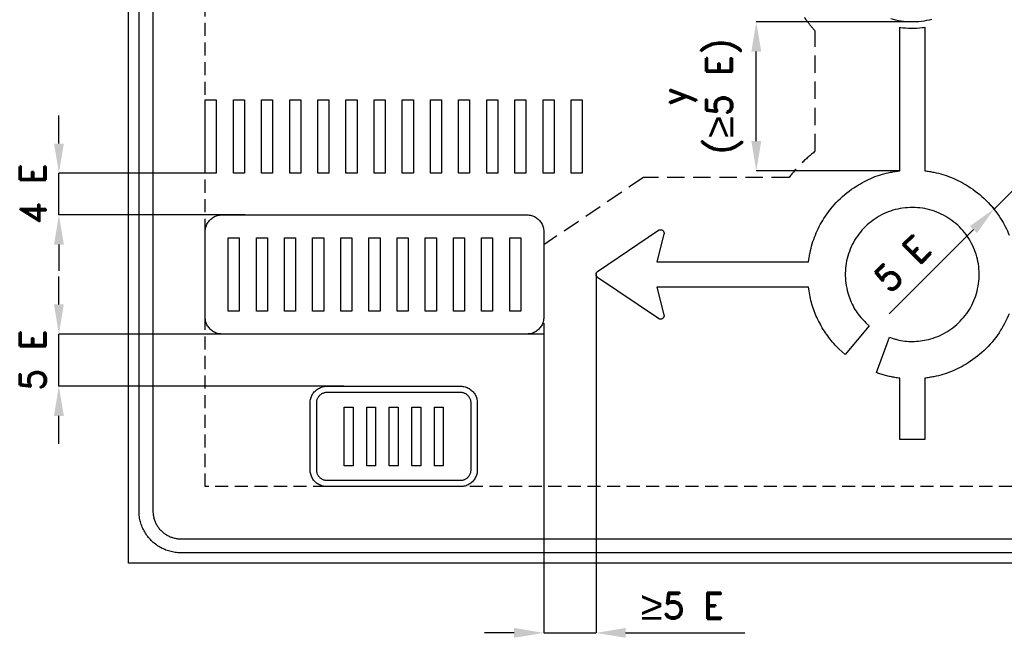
# Model space of a CAD drawing. Header units: millimetres. Extents: x -16170 to 5379, y 39 to 6923.
# Tile 1 of 6: x 13 to 2840, y 242 to 2029. Entities that reach past the tile are written whole.
import ezdxf

# ---------------------------------------------------------------- set-up
doc = ezdxf.new("R2010")
doc.units = ezdxf.units.MM
doc.header["$LTSCALE"] = 5
doc.linetypes.add('ČÁRKOVANÁX2', pattern=[1.5, 1, -0.5])
doc.layers.add('Kóty', color=2, linetype='Continuous')
doc.layers.add('Značka', color=7, linetype='Continuous')
doc.styles.get("Standard").update_dxf_attribs({"font": 'romand.shx', "height": 75})

msp = doc.modelspace()

# ---------------------------------------------------------------- linework, layer by layer
at = {"layer": 'Kóty'}
for p, q in [((2582.5, 2022.8), (2128.3, 2022.8)), ((2128.3, 1680.6), (2128.3, 1937.8)), ((125.8, 1673.7), (125.8, 1754)), ((546, 1588.7), (125.8, 1588.7)), ((2540, 1595.6), (2128.3, 1595.6)), ((2540, 1595.6), (2128.3, 1595.6)), ((2788.3, 1510.2), (2812, 1486.5)), ((660, 1468.7), (125.8, 1468.7)), ((2751.7, 1426.6), (2509.5, 1184.9)), ((126, 1383.7), (126, 1308.3)), ((125.8, 1211.7), (125.8, 1292)), ((1668.1, 1299.2), (1668.1, 268.6)), ((626.1, 1126.7), (125.7, 1126.7)), ((1518, 1126.7), (1518, 268.6)), ((944, 976.7), (125.7, 976.7)), ((125.8, 811.5), (125.8, 891.7)), ((1433, 268.7), (1348, 268.7)), ((1753.1, 268.7), (2095.3, 268.7))]:
    msp.add_line(p, q, dxfattribs=at)
for points in [[(125.8, 1468.7), (125.8, 1588.7)], [(2811.8, 1486.6), (2918, 1592.6)], [(125.7, 976.7), (125.8, 1126.7)], [(1518, 268.7), (1668.1, 268.7)]]:
    msp.add_lwpolyline(points, dxfattribs=at)
for points in [[(2114.1, 1937.8), (2142.5, 1937.8), (2128.3, 2022.8)], [(111.9, 1673.7), (140.2, 1673.7), (126, 1588.7)], [(2114.1, 1680.6), (2142.5, 1680.6), (2128.3, 1595.6)], [(2741.7, 1436.6), (2761.7, 1416.6), (2811.8, 1486.6)], [(111.9, 1383.7), (140.2, 1383.7), (126, 1468.7)], [(111.7, 1211.7), (140, 1211.7), (125.8, 1126.7)], [(111.7, 891.7), (140, 891.7), (125.8, 976.7)], [(1433, 282.9), (1433, 254.6), (1518, 268.7)], [(1753.1, 282.9), (1753.1, 254.6), (1668.1, 268.7)]]:
    msp.add_solid(points, dxfattribs=at)
at = {"layer": 'Značka', "color": 6, "linetype": 'ČÁRKOVANÁX2', "ltscale": 10}
msp.add_line((2222.2, 1576.3), (1804.1, 1576.3), dxfattribs=at)
at = {"layer": 'Značka', "color": 5}
for points in [[(326, 468.7), (326, 3693.7), (4826, 3693.7), (4826, 468.7), (326, 468.7)], [(546, 1588.7), (546, 1798.7), (577.8, 1798.7), (577.8, 1588.7), (546, 1588.7)], [(626.8, 1588.7), (626.8, 1798.7), (658.7, 1798.7), (658.7, 1588.7), (626.8, 1588.7)], [(707.7, 1588.7), (707.7, 1798.7), (739.5, 1798.7), (739.5, 1588.7), (707.7, 1588.7)], [(788.5, 1588.7), (788.5, 1798.7), (820.3, 1798.7), (820.3, 1588.7), (788.5, 1588.7)], [(869.3, 1588.7), (869.3, 1798.7), (901.2, 1798.7), (901.2, 1588.7), (869.3, 1588.7)], [(950.2, 1588.7), (950.2, 1798.7), (982, 1798.7), (982, 1588.7), (950.2, 1588.7)], [(1031, 1588.7), (1031, 1798.7), (1062.8, 1798.7), (1062.8, 1588.7), (1031, 1588.7)], [(1111.8, 1588.7), (1111.8, 1798.7), (1143.6, 1798.7), (1143.6, 1588.7), (1111.8, 1588.7)], [(1192.6, 1588.7), (1192.6, 1798.7), (1224.5, 1798.7), (1224.5, 1588.7), (1192.6, 1588.7)], [(1273.5, 1588.7), (1273.5, 1798.7), (1305.3, 1798.7), (1305.3, 1588.7), (1273.5, 1588.7)], [(1354.3, 1588.7), (1354.3, 1798.7), (1386.1, 1798.7), (1386.1, 1588.7), (1354.3, 1588.7)], [(1435.1, 1588.7), (1435.1, 1798.7), (1467, 1798.7), (1467, 1588.7), (1435.1, 1588.7)], [(1516, 1588.7), (1516, 1798.7), (1547.8, 1798.7), (1547.8, 1588.7), (1516, 1588.7)], [(1596.8, 1588.7), (1596.8, 1798.7), (1628.6, 1798.7), (1628.6, 1588.7), (1596.8, 1588.7)], [(612, 1192.8), (612, 1402.7), (643.8, 1402.7), (643.8, 1192.8), (612, 1192.8)], [(692.8, 1192.8), (692.8, 1402.7), (724.6, 1402.7), (724.6, 1192.8), (692.8, 1192.8)], [(773.6, 1192.8), (773.6, 1402.7), (805.4, 1402.7), (805.4, 1192.8), (773.6, 1192.8)], [(854.4, 1192.8), (854.4, 1402.7), (886.3, 1402.7), (886.3, 1192.8), (854.4, 1192.8)], [(935.3, 1192.8), (935.3, 1402.7), (967.1, 1402.7), (967.1, 1192.8), (935.3, 1192.8)], [(1016.1, 1192.8), (1016.1, 1402.7), (1047.9, 1402.7), (1047.9, 1192.8), (1016.1, 1192.8)], [(1096.9, 1192.8), (1096.9, 1402.7), (1128.8, 1402.7), (1128.8, 1192.8), (1096.9, 1192.8)], [(1177.8, 1192.8), (1177.8, 1402.7), (1209.6, 1402.7), (1209.6, 1192.8), (1177.8, 1192.8)], [(1258.6, 1192.8), (1258.6, 1402.7), (1290.4, 1402.7), (1290.4, 1192.8), (1258.6, 1192.8)], [(1339.4, 1192.8), (1339.4, 1402.7), (1371.2, 1402.7), (1371.2, 1192.8), (1339.4, 1192.8)], [(1420.2, 1192.8), (1420.2, 1402.7), (1452.1, 1402.7), (1452.1, 1192.8), (1420.2, 1192.8)], [(945.3, 748.7), (945.3, 916.7), (970.7, 916.7), (970.7, 748.7), (945.3, 748.7)], [(1009.9, 748.7), (1009.9, 916.7), (1035.4, 916.7), (1035.4, 748.7), (1009.9, 748.7)], [(1074.6, 748.7), (1074.6, 916.7), (1100, 916.7), (1100, 748.7), (1074.6, 748.7)], [(1139.2, 748.7), (1139.2, 916.7), (1164.7, 916.7), (1164.7, 748.7), (1139.2, 748.7)], [(1203.9, 748.7), (1203.9, 916.7), (1229.4, 916.7), (1229.4, 748.7), (1203.9, 748.7)], [(476, 538.7), (4676, 538.7)], [(4676, 498.7), (476, 498.7)]]:
    msp.add_lwpolyline(points, dxfattribs=at)
for points in [[(476, 498.7), (475.5, 498.7), (475.1, 498.7, -0.03218), (459.6, 499.8, -0.035443), (444.4, 503, -0.036267), (429.6, 508, -0.03442), (415.7, 515, -0.033721), (402.8, 523.6, -0.034085), (391.2, 533.9, -0.034209), (380.9, 545.5, -0.034229), (372.3, 558.5, -0.034044), (365.3, 572.4, -0.033412), (360.3, 587.1, -0.034127), (357.1, 602.3, -0.036745), (356, 617.8), (356, 618.3), (356, 618.7), (356, 3543.7)], [(396, 3543.7), (396, 618.7), (396, 618.4), (396, 618.1, 0.03218), (396.7, 607.8, 0.035443), (398.9, 597.6, 0.036267), (402.2, 587.8, 0.03442), (406.8, 578.6, 0.033721), (412.6, 569.9, 0.034085), (419.5, 562.2, 0.03421), (427.2, 555.3, 0.034229), (435.8, 549.6, 0.034044), (445.1, 544.9, 0.033411), (454.9, 541.6, 0.034128), (465.1, 539.4, 0.036745), (475.4, 538.7), (475.7, 538.7), (476, 538.7)], [(2854.2, 1184.7, -0.047538), (2829.6, 1137.4, -0.05896), (2788.4, 1085.4, -0.057793), (2736.3, 1044.2, -0.047756), (2689.1, 1019.3, -0.051846), (2638.3, 1004.3, -0.010288), (2625.2, 1001.9, -0.003434), (2612, 999.9), (2612, 823.7), (2540, 823.7), (2540, 999.9), (2536.6, 1000.4), (2533.2, 1000.8, -0.012287), (2519.7, 1003.1, -0.011849), (2506.3, 1006, -0.012297), (2493, 1009.4, -0.01362), (2479.9, 1013.6), (2476.6, 1014.7), (2473.4, 1015.8), (2510.3, 1117.3), (2521.2, 1113.9, 0.01223), (2532.2, 1110.8, 0.063045), (2577.2, 1105.4, 0.063549), (2622.5, 1111.4, 0.078938), (2675.1, 1132.8, 0.078869), (2718.7, 1169.3, 0.078754), (2750.4, 1216.4, 0.07828), (2766.1, 1271, 0.078088), (2766, 1327.8, 0.078151), (2748.6, 1381.9, 0.078151), (2716.7, 1429, 0.078142), (2672, 1464, 0.078127), (2619.3, 1485.2, 0.078101), (2562.6, 1489.3, 0.07814), (2507.1, 1477.4, 0.078158), (2457.8, 1449, 0.078088), (2418.4, 1408.1, 0.078307), (2393.4, 1357.1, 0.078202), (2383.7, 1301.2, 0.076785), (2391.5, 1244.8, 0.063481), (2408.7, 1202.4, 0.069024), (2436.1, 1166.3, 0.013906), (2444.2, 1158.3), (2452.6, 1150.7), (2383.2, 1067.9), (2374.7, 1075.4), (2366.4, 1083.1, -0.040273), (2336.6, 1116.7, -0.039169), (2312.2, 1154.8, -0.040481), (2293.3, 1196, -0.044678), (2281.7, 1239.5), (2279.8, 1250.6), (2278.2, 1261.7), (1842.9, 1261.7), (1863.1, 1182), (1863.2, 1181.5), (1863.3, 1181, -0.051387), (1863.4, 1179, -0.051552), (1863.2, 1177.1, -0.064187), (1862.3, 1174.7, -0.064165), (1860.9, 1172.7, -0.064031), (1859.1, 1171, -0.063853), (1856.9, 1169.9, -0.063527), (1854.5, 1169.2, -0.062375), (1852, 1169.2, -0.051665), (1850.1, 1169.6, -0.056322), (1848.2, 1170.4), (1847.8, 1170.7), (1847.4, 1170.9), (1672.5, 1289.2), (1672.1, 1289.5), (1671.7, 1289.8, -0.051981), (1670.3, 1291.2, -0.052102), (1669.2, 1292.9, -0.064828), (1668.3, 1295.3, -0.06508), (1668, 1297.7, -0.064698), (1668.3, 1300.2, -0.063111), (1669.2, 1302.6, -0.052075), (1670.3, 1304.3, -0.056931), (1671.7, 1305.7), (1672.1, 1306), (1672.5, 1306.3), (1847.4, 1424.5), (1847.8, 1424.8), (1848.2, 1425.1, -0.051473), (1850.1, 1425.8, -0.051544), (1852, 1426.2, -0.064193), (1854.5, 1426.2, -0.064155), (1856.9, 1425.6, -0.064033), (1859.1, 1424.5, -0.063909), (1860.9, 1422.8, -0.063532), (1862.3, 1420.7, -0.062309), (1863.2, 1418.4, -0.051569), (1863.5, 1416.4, -0.056302), (1863.3, 1414.5), (1863.2, 1414), (1863.1, 1413.5), (1842.9, 1333.7), (2278.2, 1333.7), (2280.2, 1346.9, -0.009041), (2282.5, 1360, -0.047273), (2297.8, 1410.8, -0.047538), (2322.4, 1458, -0.058961), (2363.6, 1510.1, -0.057794), (2415.7, 1551.3, -0.047756), (2462.9, 1576.2, -0.051845), (2513.8, 1591.2, -0.010283), (2526.9, 1593.6, -0.003425), (2540, 1595.6), (2540, 2007.3, 0.001224), (2541.1, 2007.1, 0.03442), (2572.8, 2004.8, 0.034418), (2604.6, 2006.3, 0.008106), (2612, 2007.3), (2612, 1595.6, -0.003021), (2625.2, 1593.6, -0.00904), (2638.3, 1591.2, -0.047272), (2689.1, 1576, -0.04754), (2736.3, 1551.3, -0.058961), (2788.4, 1510.2, -0.057795), (2829.6, 1458, -0.047754), (2854.5, 1410.8, -0.05185)], [(1842.9, 1261.7), (1863.1, 1182), (1863.2, 1181.5), (1863.3, 1181, -0.051387), (1863.4, 1179, -0.051552), (1863.2, 1177.1, -0.064187), (1862.3, 1174.7, -0.064165), (1860.9, 1172.7, -0.064031), (1859.1, 1171, -0.063853), (1856.9, 1169.9, -0.063527), (1854.5, 1169.2, -0.062375), (1852, 1169.2, -0.051665), (1850.1, 1169.6, -0.056322), (1848.2, 1170.4), (1847.8, 1170.7), (1847.4, 1170.9), (1672.5, 1289.2), (1672.1, 1289.5), (1671.7, 1289.8, -0.051981), (1670.3, 1291.2, -0.052102), (1669.2, 1292.9, -0.064828), (1668.3, 1295.3, -0.06508), (1668, 1297.7, -0.064698), (1668.3, 1300.2, -0.063111), (1669.2, 1302.6, -0.052075), (1670.3, 1304.3, -0.056931), (1671.7, 1305.7), (1672.1, 1306), (1672.5, 1306.3), (1847.4, 1424.5), (1847.8, 1424.8), (1848.2, 1425.1, -0.051473), (1850.1, 1425.8, -0.051544), (1852, 1426.2, -0.064193), (1854.5, 1426.2, -0.064155), (1856.9, 1425.6, -0.064033), (1859.1, 1424.5, -0.063909), (1860.9, 1422.8, -0.063532), (1862.3, 1420.7, -0.062309), (1863.2, 1418.4, -0.051569), (1863.5, 1416.4, -0.056302), (1863.3, 1414.5), (1863.2, 1414), (1863.1, 1413.5), (1842.9, 1333.7), (2278.2, 1333.7), (2280.2, 1346.9, -0.009041), (2282.5, 1360, -0.047273), (2297.8, 1410.8, -0.047538), (2322.4, 1458, -0.058961), (2363.6, 1510.1, -0.057794), (2415.7, 1551.3, -0.047756), (2462.9, 1576.2, -0.051845), (2513.8, 1591.2, -0.010283), (2526.9, 1593.6, -0.003425), (2540, 1595.6), (2540, 2007.3)], [(1842.9, 1261.7), (1863.1, 1182), (1863.2, 1181.5), (1863.3, 1181, -0.051387), (1863.4, 1179, -0.051552), (1863.2, 1177.1, -0.064187), (1862.3, 1174.7, -0.064165), (1860.9, 1172.7, -0.064031), (1859.1, 1171, -0.063853), (1856.9, 1169.9, -0.063527), (1854.5, 1169.2, -0.062375), (1852, 1169.2, -0.051665), (1850.1, 1169.6, -0.056322), (1848.2, 1170.4), (1847.8, 1170.7), (1847.4, 1170.9), (1672.5, 1289.2), (1672.1, 1289.5), (1671.7, 1289.8, -0.051981), (1670.3, 1291.2, -0.052102), (1669.2, 1292.9, -0.064828), (1668.3, 1295.3, -0.06508), (1668, 1297.7, -0.064698), (1668.3, 1300.2, -0.063111), (1669.2, 1302.6, -0.052075), (1670.3, 1304.3, -0.056931), (1671.7, 1305.7), (1672.1, 1306), (1672.5, 1306.3), (1847.4, 1424.5), (1847.8, 1424.8), (1848.2, 1425.1, -0.051473), (1850.1, 1425.8, -0.051544), (1852, 1426.2, -0.064193), (1854.5, 1426.2, -0.064155), (1856.9, 1425.6, -0.064033), (1859.1, 1424.5, -0.063909), (1860.9, 1422.8, -0.063532), (1862.3, 1420.7, -0.062309), (1863.2, 1418.4, -0.051569), (1863.5, 1416.4, -0.056302), (1863.3, 1414.5), (1863.2, 1414), (1863.1, 1413.5), (1842.9, 1333.7), (2278.2, 1333.7), (2280.2, 1346.9, -0.009041), (2282.5, 1360, -0.047273), (2297.8, 1410.8, -0.047538), (2322.4, 1458, -0.058961), (2363.6, 1510.1, -0.057794), (2415.7, 1551.3, -0.047756), (2462.9, 1576.2, -0.051845), (2513.8, 1591.2, -0.010283), (2526.9, 1593.6, -0.003425), (2540, 1595.6), (2540, 2007.3)], [(2631.4, 2029.7, -0.034416), (2602.5, 2024.2, -0.034418), (2573.1, 2022.8, -0.034415), (2543.7, 2025, -0.034417), (2514.9, 2031.2, -0.034415)], [(594, 1126.7), (593.8, 1126.7), (593.6, 1126.7, -0.032174), (587.4, 1127.2, -0.035445), (581.4, 1128.4, -0.036268), (575.5, 1130.4, -0.034431), (569.9, 1133.2, -0.033726), (564.7, 1136.7, -0.034091), (560.1, 1140.8, -0.034209), (556, 1145.5, -0.03423), (552.5, 1150.6, -0.03404), (549.7, 1156.2, -0.033418), (547.7, 1162.1, -0.034126), (546.4, 1168.2, -0.036745), (546, 1174.4), (546, 1174.6), (546, 1174.7), (546, 1420.7), (546, 1420.9), (546, 1421.1, -0.032179), (546.5, 1427.3, -0.035444), (547.7, 1433.4, -0.036269), (549.7, 1439.3, -0.034419), (552.5, 1444.9, -0.03372), (556, 1450, -0.034086), (560.1, 1454.7, -0.034213), (564.7, 1458.8, -0.034237), (569.9, 1462.2, -0.034037), (575.5, 1465, -0.03342), (581.4, 1467, -0.034131), (587.4, 1468.3, -0.036753), (593.6, 1468.7), (593.8, 1468.7), (594, 1468.7), (1470, 1468.7), (1470.2, 1468.7), (1470.4, 1468.7, -0.032192), (1476.6, 1468.3, -0.035443), (1482.7, 1467, -0.036281), (1488.6, 1465, -0.034402), (1494.1, 1462.2, -0.033716), (1499.3, 1458.8, -0.034084), (1504, 1454.7, -0.034214), (1508.1, 1450, -0.034245), (1511.5, 1444.9, -0.034056), (1514.3, 1439.3, -0.033437), (1516.3, 1433.4, -0.034121), (1517.6, 1427.3, -0.036753), (1518, 1421.1), (1518, 1420.9), (1518, 1420.7), (1518, 1174.7), (1518, 1174.6), (1518, 1174.4, -0.032182), (1517.6, 1168.2, -0.035466), (1516.3, 1162.1, -0.036297), (1514.3, 1156.2, -0.034432), (1511.5, 1150.6, -0.03371), (1508.1, 1145.5, -0.034065), (1504, 1140.8, -0.034221), (1499.3, 1136.7, -0.034235), (1494.1, 1133.2, -0.034047), (1488.6, 1130.5, -0.033402), (1482.7, 1128.4, -0.034121), (1476.6, 1127.2, -0.036743), (1470.4, 1126.7), (1470.2, 1126.7), (1470, 1126.7), (594, 1126.7)], [(895.3, 688.7), (895.1, 688.7), (894.9, 688.7, -0.032177), (888.7, 689.2, -0.035447), (882.6, 690.4, -0.036269), (876.8, 692.4, -0.034424), (871.2, 695.2, -0.033718), (866, 698.7, -0.034077), (861.4, 702.8, -0.034215), (857.3, 707.5, -0.034236), (853.8, 712.6, -0.034054), (851, 718.2, -0.033411), (849, 724.1, -0.034122), (847.7, 730.2, -0.036743), (847.3, 736.4), (847.3, 736.6), (847.3, 736.7), (847.3, 928.7), (847.3, 928.9), (847.3, 929.1, -0.032173), (847.8, 935.3, -0.035446), (849, 941.4, -0.036269), (851, 947.3, -0.03443), (853.8, 952.9, -0.033726), (857.3, 958, -0.03409), (861.4, 962.7, -0.034208), (866, 966.8, -0.034226), (871.2, 970.2, -0.034038), (876.8, 973, -0.033415), (882.6, 975, -0.034124), (888.7, 976.3, -0.036737), (894.9, 976.7), (895.1, 976.7), (895.3, 976.7), (1279.3, 976.7), (1279.5, 976.7), (1279.7, 976.7, -0.032182), (1285.9, 976.3, -0.035447), (1292, 975, -0.036264), (1297.9, 973, -0.034424), (1303.4, 970.2, -0.033718), (1308.6, 966.8, -0.034079), (1313.3, 962.7, -0.034218), (1317.4, 958, -0.034235), (1320.8, 952.9, -0.034044), (1323.6, 947.3, -0.033403), (1325.6, 941.4, -0.03412), (1326.9, 935.3, -0.036743), (1327.3, 929.1), (1327.3, 928.9), (1327.3, 928.7), (1327.3, 736.7), (1327.3, 736.6), (1327.3, 736.4, -0.032173), (1326.9, 730.2, -0.035447), (1325.6, 724.1, -0.03627), (1323.6, 718.2, -0.034431), (1320.8, 712.6, -0.033729), (1317.4, 707.5, -0.034091), (1313.3, 702.8, -0.034209), (1308.6, 698.7, -0.03423), (1303.4, 695.2, -0.034044), (1297.9, 692.5, -0.033418), (1292, 690.4, -0.034126), (1285.9, 689.2, -0.036745), (1279.7, 688.7), (1279.5, 688.7), (1279.3, 688.7), (895.3, 688.7)], [(895.3, 706.7), (1279.3, 706.7), (1279.4, 706.7), (1279.6, 706.7, 0.032184), (1283.4, 707, 0.035444), (1287.2, 707.8, 0.036276), (1290.9, 709.1, 0.034417), (1294.4, 710.8, 0.033707), (1297.6, 713, 0.034079), (1300.5, 715.5, 0.034209), (1303.1, 718.4, 0.034228), (1305.3, 721.7, 0.034025), (1307, 725.1, 0.033418), (1308.3, 728.8, 0.034114), (1309.1, 732.6, 0.036749), (1309.3, 736.5), (1309.3, 736.6), (1309.3, 736.7), (1309.3, 928.7), (1309.3, 928.9), (1309.3, 929, 0.032179), (1309, 932.9, 0.035458), (1308.3, 936.7, 0.036269), (1307, 940.3, 0.034421), (1305.3, 943.8, 0.033729), (1303.1, 947, 0.034105), (1300.5, 950, 0.034204), (1297.6, 952.5, 0.034221), (1294.4, 954.7, 0.034034), (1290.9, 956.4, 0.033408), (1287.2, 957.7, 0.034119), (1283.4, 958.5, 0.036748), (1279.6, 958.7), (1279.4, 958.7), (1279.3, 958.7), (895.3, 958.7), (895.2, 958.7), (895.1, 958.7, 0.032188), (891.2, 958.5, 0.035444), (887.4, 957.7, 0.036272), (883.7, 956.4, 0.034424), (880.2, 954.7, 0.033714), (877, 952.5, 0.034088), (874.1, 950, 0.034209), (871.5, 947, 0.034223), (869.4, 943.8, 0.034023), (867.6, 940.3, 0.033418), (866.4, 936.7, 0.034114), (865.6, 932.8, 0.036749), (865.3, 929), (865.3, 928.9), (865.3, 928.7), (865.3, 736.7), (865.3, 736.6), (865.3, 736.5, 0.032179), (865.6, 732.6, 0.035458), (866.4, 728.8, 0.036264), (867.6, 725.1, 0.034423), (869.4, 721.7, 0.033731), (871.5, 718.4, 0.034078), (874.1, 715.5, 0.034201), (877, 713, 0.034215), (880.2, 710.8, 0.034037), (883.7, 709.1, 0.033415), (887.4, 707.8, 0.034126), (891.2, 707, 0.036744), (895.1, 706.7), (895.2, 706.7), (895.3, 706.7)]]:
    msp.add_lwpolyline(points, format="xyb", dxfattribs=at)
at = {"layer": 'Značka', "color": 6, "linetype": 'ČÁRKOVANÁX2', "ltscale": 7.5}
msp.add_lwpolyline([(546, 688.7), (546, 3473.7), (4606, 3473.7), (4606, 688.7), (546, 688.7)], dxfattribs=at)
at = {"layer": 'Značka', "color": 6, "linetype": 'ČÁRKOVANÁX2', "ltscale": 10, "flags": 128}
msp.add_lwpolyline([(2297.4, 1996.6, -0.023748), (2275.5, 2023.3, -0.033739), (2248.8, 2064.5, -0.033737), (2227.6, 2108.8, -0.03374), (2212.6, 2155.4, -0.033741), (2203.5, 2203.7, -0.033721), (2201, 2252.6, -0.033718), (2204.8, 2301.6, -0.033718), (2215.1, 2349.5, -0.033715), (2231.4, 2395.8, -0.033738), (2253.7, 2439.5, -0.033733), (2281.5, 2480, -0.017006), (2297.4, 2498.9, -0.017006)], format="xyb", dxfattribs=at)
at = {"layer": 'Značka', "color": 6, "linetype": 'ČÁRKOVANÁX2', "ltscale": 10}
for points in [[(2297.4, 1651.5), (2297.4, 1996.6)], [(1804.1, 1576.3), (1518, 1382.8), (1518, 1126.7)], [(1518, 1126.7), (546, 1126.7)]]:
    msp.add_lwpolyline(points, dxfattribs=at)
msp.add_lwpolyline([(2297.4, 1651.5, 0.059441), (2222.2, 1576.3)], format="xyb", dxfattribs=at)

# ---------------------------------------------------------------- texts
at = {"layer": 'Kóty', "char_height": 75, "attachment_point": 5}
for s, insert, rotation in [('y{\\fArial|b0|i0|c238|p34;\\H1.08333x;\\P}({\\fArial|b0|i0|c238|p34;\\H1.08333x;≥\\A1;\\Fromand|c238;\\H0.92308x;5 E)}', (1971.6, 1809.2), 90), ('\\A1;4 E', (51, 1529.3), 90), ('\\A1;5 E ', (2547.5, 1328.8), 44.9406), ('\\A1;5 E', (50.8, 1052), 90)]:
    msp.add_mtext(s, dxfattribs=dict(at, insert=insert, rotation=rotation))
at = {"layer": 'Kóty', "insert": (1916.2, 346.9), "char_height": 75, "attachment_point": 5}
msp.add_mtext('\\A1;{\\fArial|b0|i0|c238|p34;\\H1.08333x;≥}5 E', dxfattribs=at)

doc.saveas('drawing.dxf')
